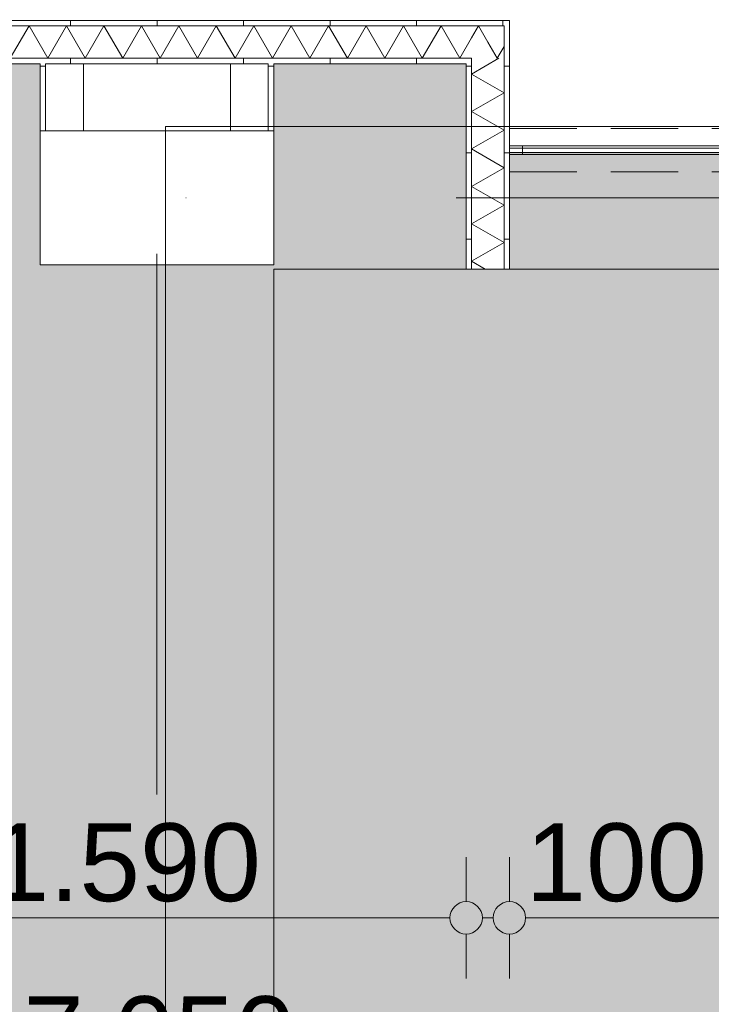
# Model space of a CAD drawing. Header units: millimetres. Extents: x -54205 to 99702, y -35458 to 70878.
# Tile 82 of 224: x 21283 to 22882, y 8631 to 10908. Entities that reach past the tile are written whole.
import ezdxf
from ezdxf.enums import TextEntityAlignment as Align

# ---------------------------------------------------------------- set-up
doc = ezdxf.new("R2010")
doc.units = ezdxf.units.MM
doc.header["$MEASUREMENT"] = 0
doc.linetypes.add('B0701', pattern=[234.119993, 155.999994, -78.119999])
doc.linetypes.add('streep-punt', pattern=[2500, 1250, -625, 0, -625])
for name, color, linetype in [('23 Vloeren', 7, 'Continuous'), ('28 Draagconstructies', 7, 'Continuous'), ('Maatvoering 1_ 100', 7, 'Continuous'), ('Maatvoering 1_ 100 2D arcering', 7, 'Continuous'), ('New_22 NC Binnenwanden', 7, 'Continuous'), ('New_22 NC Binnenwanden Deuren', 7, 'Continuous'), ('New_22 NC Binnenwanden Doorsnede-arcering', 7, 'Continuous'), ('New_22 NC Binnenwanden Laagscheidingslijnen', 7, 'Continuous'), ('New_23 Vloeren', 7, 'Continuous'), ('New_Maatvoering 1_ 100', 7, 'Continuous'), ('New_Maatvoering 1_ 100 2D arcering', 7, 'Continuous'), ('New_Ruimtefuncties', 7, 'Continuous'), ('New_Ruimtefuncties Zone achtergrond', 7, 'Continuous'), ('New_Ruimtefuncties Zone omranding', 7, 'Continuous'), ('New_Ruimtefuncties Zone tekst', 7, 'Continuous'), ('Stramien', 7, 'Continuous')]:
    doc.layers.add(name, color=color, linetype=linetype)
doc.styles.add('GENERATED_STYLE_1', font='arial.ttf')
doc.styles.add('GENERATED_STYLE_2', font='arial.ttf')
doc.dimstyles.new('GENERATED_STYLE__2', dxfattribs={"dimtxt": 250, "dimasz": 142.5, "dimexe": 0.18, "dimexo": 0.0625, "dimgap": 0, "dimtad": 1, "dimtih": 1, "dimtoh": 1, "dimdec": 0, "dimzin": 0, "dimdsep": 46, "dimtxsty": 'GENERATED_STYLE_2', "dimblk": 'ARROWHEAD_11', "dimblk1": 'ARROWHEAD_11', "dimblk2": 'ARROWHEAD_11', "dimcen": 0.09, "dimse1": 1, "dimse2": 1, "dimclrd": 1, "dimclre": 1, "dimclrt": 2, "dimadec": 1, "dimazin": 0, "dimtfac": 1, "dimtdec": 4, "dimtmove": 0, "dimatfit": 3, "dimfxl": 1, "dimtolj": 1, "dimtzin": 0, "dimarcsym": 0})
doc.dimstyles.new('GENERATED_STYLE__4', dxfattribs={"dimtxt": 179.999995, "dimasz": 142.5, "dimexe": 0.18, "dimexo": 0.0625, "dimgap": 0, "dimtad": 1, "dimtih": 1, "dimtoh": 1, "dimdec": 0, "dimzin": 0, "dimdsep": 46, "dimtxsty": 'GENERATED_STYLE_1', "dimblk": 'ARROWHEAD_11', "dimblk1": 'ARROWHEAD_11', "dimblk2": 'ARROWHEAD_11', "dimcen": 0.09, "dimse1": 1, "dimse2": 1, "dimclrd": 1, "dimclre": 1, "dimclrt": 2, "dimadec": 1, "dimazin": 0, "dimtfac": 1, "dimtdec": 4, "dimtmove": 0, "dimatfit": 3, "dimfxl": 1, "dimtolj": 1, "dimtzin": 0, "dimarcsym": 0})
doc.dimstyles.new('GENERATED_STYLE__5', dxfattribs={"dimtxt": 250, "dimasz": 142.5, "dimexe": 0.18, "dimexo": 0.0625, "dimgap": 0, "dimtad": 1, "dimdec": 0, "dimzin": 0, "dimdsep": 46, "dimtxsty": 'GENERATED_STYLE_2', "dimblk": 'ARROWHEAD_11', "dimblk1": 'ARROWHEAD_11', "dimblk2": 'ARROWHEAD_11', "dimcen": 0.09, "dimse1": 1, "dimse2": 1, "dimclrd": 1, "dimclre": 1, "dimclrt": 2, "dimadec": 1, "dimazin": 0, "dimtfac": 1, "dimtdec": 4, "dimtmove": 0, "dimatfit": 3, "dimfxl": 1, "dimtolj": 1, "dimtzin": 0, "dimarcsym": 0})
doc.dimstyles.new('GENERATED_STYLE__6', dxfattribs={"dimtxt": 179.999995, "dimasz": 142.5, "dimexe": 0.18, "dimexo": 0.0625, "dimgap": 0, "dimtad": 1, "dimdec": 0, "dimzin": 0, "dimdsep": 46, "dimtxsty": 'GENERATED_STYLE_1', "dimblk": 'ARROWHEAD_11', "dimblk1": 'ARROWHEAD_11', "dimblk2": 'ARROWHEAD_11', "dimcen": 0.09, "dimse1": 1, "dimse2": 1, "dimclrd": 1, "dimclre": 1, "dimclrt": 2, "dimadec": 1, "dimazin": 0, "dimtfac": 1, "dimtdec": 4, "dimtmove": 0, "dimatfit": 3, "dimfxl": 1, "dimtolj": 1, "dimtzin": 0, "dimarcsym": 0})
pattern_1 = [(270, (0, 0), (200, 0), [])]
pattern_2 = [(180, (0, 0), (0, 200), [])]

# ---------------------------------------------------------------- blocks, each defined once
blk = doc.blocks.new('Slab_1_1', base_point=(-770, 5261.8))
at = {"layer": '23 Vloeren', "color": 255, "linetype": 'Continuous', "lineweight": 0, "flags": 128}
blk.add_lwpolyline([(-770, 5261.8), (-770, 20015.9), (20536, 20015.9), (20536, 22500.9), (20536, 49475.9), (29935.8, 49475.9), (29906, 27780.9), (29916.5, 25760.9), (32150, 25760.9), (32400, 25760.9), (32400, 27505.9), (54000, 27505.9), (54000, 20590.9), (56151.7, 20590.9), (57600, 20590.9), (57600, 10990.9), (33310.3, 10990.9), (32400, 10990.9), (32400, 10657.2), (21620, 10660.9), (21620, 3445.9), (21620, 3445.7), (100, 3445.7), (100, 5261.8)], close=True, dxfattribs=at)
blk = doc.blocks.new('Slab_2_1', base_point=(21870, 10330.9))
at = {"layer": 'New_23 Vloeren', "color": 255, "linetype": 'Continuous', "lineweight": 0, "flags": 128}
blk.add_lwpolyline([(21870, 10330.9), (21870, 3445.7), (22568.7, 3445.7), (32345.5, 3445.7), (32345.5, 9685.9), (32228.8, 9685.9), (32255.5, 10330.9)], close=True, dxfattribs=at)
blk = doc.blocks.new('leerplein 4.4_0.18_22_1', base_point=(21600, 6838.3))
at = {"layer": 'New_Ruimtefuncties Zone achtergrond', "linetype": 'Continuous', "lineweight": 0, "true_color": 0xffffff}
blk.add_hatch(color=7, dxfattribs=at).paths.add_polyline_path([(18005, 10330.9), (18005, 9290.9), (18075, 9290.9), (18075, 4385.7), (18005, 4385.7), (18005, 3445.7), (18075, 3445.7), (21620, 3445.7), (21620, 3720.7), (21870, 3720.7), (21870, 3445.7), (25195, 3445.7), (25195, 4385.7), (25125, 4385.7), (25125, 9290.9), (25195, 9290.9), (25195, 10330.9), (25125, 10330.9), (25125, 10600.9), (22415, 10600.9), (22415, 10330.9), (22315, 10330.9), (22315, 10805.9), (21870, 10805.9), (21870, 10340.9), (21330, 10340.9), (21330, 10805.9), (18075, 10805.9), (18075, 10330.9)])
at = {"layer": 'New_Ruimtefuncties Zone tekst', "color": 2, "lineweight": 0}
for tag, height, style, p in [('DUMMY_941', 180, 'GENERATED_STYLE_2', (22588, 7127)), ('perimeterCode', 150, 'GENERATED_STYLE_1', (20910.1, 6751)), ('DUMMY_943', 100, 'GENERATED_STYLE_1', (22213.7, 6762.4)), ('ROOM_AREA', 150, 'GENERATED_STYLE_1', (21470.4, 6751)), ('DUMMY_942', 150, 'GENERATED_STYLE_1', (21985.1, 6751))]:
    blk.add_attdef(tag, text='', height=height, dxfattribs=dict(at, style=style)).set_placement(p, align=Align.TOP_LEFT)
at = {"layer": 'New_Ruimtefuncties Zone tekst', "color": 2, "lineweight": 0, "style": 'GENERATED_STYLE_2'}
blk.add_attdef('ROOM_NUMBER', text='', height=180, dxfattribs=at).set_placement((21600, 7085.9), align=Align.TOP_CENTER)
blk = doc.blocks.new('*X389')
at = {"layer": 'New_22 NC Binnenwanden Doorsnede-arcering', "color": 7, "linetype": 'Continuous', "lineweight": 0}
for p in [(22365.1, 10856), (22402.5, 10845.7)]:
    blk.add_line(p, (22386.8, 10818.4), dxfattribs=at)
blk = doc.blocks.new('*X390')
at = {"layer": 'New_22 NC Binnenwanden Doorsnede-arcering', "color": 7, "linetype": 'Continuous', "lineweight": 0}
for q in [(22327.5, 10865.8), (22365.1, 10856)]:
    blk.add_line((22343.5, 10893.4), q, dxfattribs=at)
blk = doc.blocks.new('*X391')
at = {"layer": 'New_22 NC Binnenwanden Doorsnede-arcering', "color": 7, "linetype": 'Continuous', "lineweight": 0}
for p, q in [((21304.2, 10893.4), (21260.9, 10818.4)), ((21304.2, 10893.4), (21347.5, 10818.4)), ((21390.8, 10893.4), (21347.5, 10818.4)), ((21390.8, 10893.4), (21434.1, 10818.4)), ((21477.4, 10893.4), (21434.1, 10818.4)), ((21477.4, 10893.4), (21520.7, 10818.4)), ((21564, 10893.4), (21520.7, 10818.4)), ((21564, 10893.4), (21607.3, 10818.4)), ((21650.6, 10893.4), (21607.3, 10818.4)), ((21650.6, 10893.4), (21693.9, 10818.4)), ((21737.2, 10893.4), (21693.9, 10818.4)), ((21737.2, 10893.4), (21780.5, 10818.4)), ((21823.8, 10893.4), (21780.5, 10818.4)), ((21823.8, 10893.4), (21867.1, 10818.4)), ((21910.4, 10893.4), (21867.1, 10818.4)), ((21910.4, 10893.4), (21953.7, 10818.4)), ((21997, 10893.4), (21953.7, 10818.4)), ((21997, 10893.4), (22040.3, 10818.4)), ((22083.6, 10893.4), (22040.3, 10818.4)), ((22083.6, 10893.4), (22126.9, 10818.4)), ((22170.3, 10893.4), (22126.9, 10818.4)), ((22170.3, 10893.4), (22213.6, 10818.4)), ((22256.9, 10893.4), (22213.6, 10818.4)), ((22256.9, 10893.4), (22300.2, 10818.4)), ((22327.5, 10865.8), (22300.2, 10818.4))]:
    blk.add_line(p, q, dxfattribs=at)
blk = doc.blocks.new('Wall_151_1', base_point=(17925, 10805.9))
at = {"layer": 'New_22 NC Binnenwanden Doorsnede-arcering', "linetype": 'Continuous', "lineweight": 0, "true_color": 0x000000}
h = blk.add_hatch(dxfattribs=at)
h.set_pattern_fill('930_Lijnen_vert_200_0001', color=18, style=0, pattern_type=2)
h.set_pattern_definition(pattern_1)
h.paths.add_polyline_path([(17937.5, 10897.6), (17943.8, 10893.4), (22402.5, 10893.4), (22402.5, 10905.9), (17937.5, 10905.9)])
h = blk.add_hatch(dxfattribs=at)
h.set_pattern_fill('930_Lijnen_vert_200_0001', color=18, style=0, pattern_type=2)
h.set_pattern_definition(pattern_1)
h.paths.add_polyline_path([(22402.5, 10893.4), (22415, 10893.4), (22415, 10905.9)])
h = blk.add_hatch(dxfattribs=at)
h.set_pattern_fill('930_Lijnen_vert_200_0001', color=18, style=0, pattern_type=2)
h.set_pattern_definition(pattern_1)
h.paths.add_polyline_path([(22402.5, 10893.4), (22415, 10905.9), (22402.5, 10905.9)])
h = blk.add_hatch(dxfattribs=at)
h.set_pattern_fill('930_Lijnen_vert_200_0001', color=18, style=0, pattern_type=2)
h.set_pattern_definition(pattern_1)
h.paths.add_polyline_path([(18075, 10805.9), (22315, 10805.9), (22315, 10818.4), (18075, 10818.4)])
h = blk.add_hatch(dxfattribs=at)
h.set_pattern_fill('930_Lijnen_vert_200_0001', color=18, style=0, pattern_type=2)
h.set_pattern_definition(pattern_1)
h.paths.add_polyline_path([(22315, 10805.9), (22327.5, 10805.9), (22327.5, 10818.4)])
h = blk.add_hatch(dxfattribs=at)
h.set_pattern_fill('930_Lijnen_vert_200_0001', color=18, style=0, pattern_type=2)
h.set_pattern_definition(pattern_1)
h.paths.add_polyline_path([(22315, 10805.9), (22327.5, 10818.4), (22315, 10818.4)])
at = {"layer": 'New_22 NC Binnenwanden', "color": 1, "linetype": 'Continuous', "lineweight": 0, "flags": 128}
for points in [[(22415, 10905.9), (17925, 10905.9)], [(22415, 10905.9), (22415, 10893.4)], [(20725, 10805.9), (21330, 10805.9)], [(21342.5, 10805.9), (21857.5, 10805.9)], [(21870, 10805.9), (22315, 10805.9)]]:
    blk.add_lwpolyline(points, dxfattribs=at)
at = {"layer": 'New_22 NC Binnenwanden Laagscheidingslijnen', "color": 1, "linetype": 'Continuous', "lineweight": 0}
for p, q in [((22327.5, 10893.4), (18062.5, 10893.4)), ((22402.5, 10893.4), (22327.5, 10893.4)), ((22402.5, 10818.4), (22402.5, 10893.4)), ((18062.5, 10818.4), (22327.5, 10818.4)), ((22327.5, 10805.9), (22327.5, 10818.4))]:
    blk.add_line(p, q, dxfattribs=at)
at = {"layer": 'New_22 NC Binnenwanden', "color": 1, "lineweight": 0}
for name in ['*X391', '*X390', '*X389']:
    blk.add_blockref(name, (0, 0), dxfattribs=at)
blk = doc.blocks.new('*X396')
at = {"layer": 'New_22 NC Binnenwanden Doorsnede-arcering', "color": 7, "linetype": 'Continuous', "lineweight": 0}
for p, q in [((22390.5, 10818.4), (22327.5, 10782)), ((22402.5, 10738.7), (22327.5, 10782)), ((22402.5, 10738.7), (22327.5, 10695.4)), ((22402.5, 10652.1), (22327.5, 10695.4)), ((22402.5, 10652.1), (22327.5, 10608.8)), ((22402.5, 10565.5), (22327.5, 10608.8)), ((22402.5, 10565.5), (22327.5, 10522.2)), ((22402.5, 10478.9), (22327.5, 10522.2)), ((22402.5, 10478.9), (22327.5, 10435.6)), ((22402.5, 10392.3), (22327.5, 10435.6)), ((22402.5, 10392.3), (22327.5, 10349)), ((22358.8, 10330.9), (22327.5, 10349))]:
    blk.add_line(p, q, dxfattribs=at)
blk = doc.blocks.new('Wall_153_1', base_point=(22315, 10330.9))
at = {"layer": 'New_22 NC Binnenwanden Doorsnede-arcering', "linetype": 'Continuous', "lineweight": 0, "true_color": 0x000000}
h = blk.add_hatch(dxfattribs=at)
h.set_pattern_fill('930_Lijnen_vert_200_0001', color=18, style=0, pattern_type=2)
h.set_pattern_definition(pattern_2)
h.paths.add_polyline_path([(22402.5, 10893.4), (22402.5, 10330.9), (22415, 10330.9), (22415, 10893.4)])
h = blk.add_hatch(dxfattribs=at)
h.set_pattern_fill('930_Lijnen_vert_200_0001', color=18, style=0, pattern_type=2)
h.set_pattern_definition(pattern_2)
h.paths.add_polyline_path([(22315, 10805.9), (22315, 10330.9), (22327.5, 10330.9), (22327.5, 10805.9)])
at = {"layer": 'New_22 NC Binnenwanden', "color": 1, "linetype": 'Continuous', "lineweight": 0, "flags": 128}
for points in [[(22415, 10330.9), (22415, 10893.4)], [(22315, 10805.9), (22315, 10330.9)], [(22327.5, 10330.9), (22315, 10330.9)], [(22402.5, 10330.9), (22327.5, 10330.9)], [(22415, 10330.9), (22402.5, 10330.9)]]:
    blk.add_lwpolyline(points, dxfattribs=at)
at = {"layer": 'New_22 NC Binnenwanden Laagscheidingslijnen', "color": 1, "linetype": 'Continuous', "lineweight": 0}
for p, q in [((22402.5, 10818.4), (22402.5, 10893.4)), ((22327.5, 10805.9), (22327.5, 10818.4)), ((22402.5, 10330.9), (22402.5, 10818.4)), ((22327.5, 10805.9), (22327.5, 10330.9))]:
    blk.add_line(p, q, dxfattribs=at)
at = {"layer": 'New_22 NC Binnenwanden', "color": 1, "lineweight": 0}
blk.add_blockref('*X396', (0, 0), dxfattribs=at)
blk = doc.blocks.new('D1 zl2 27_3')
at = {"layer": 'New_22 NC Binnenwanden Deuren', "color": 1, "linetype": 'Continuous', "lineweight": 0}
for p, q in [((1195, 0), (1195, 900)), ((-1355, 27.5), (-1355, 40)), ((-1355, 0), (-1355, 27.5)), ((1355, 27.5), (1355, 40)), ((1355, 0), (1355, 27.5)), ((-1325, 0), (-1355, 0)), ((-1355, 0), (-1355, -20)), ((-1355, -20), (-1355, 0)), ((-1355, -20), (-1355, 0)), ((-1325, -20), (-1325, 0)), ((265, 0), (-1325, 0)), ((295, 0), (265, 0)), ((265, 0), (265, -20)), ((295, -20), (295, 0)), ((295, 0), (1195, 0)), ((295, -10), (295, 0)), ((1225, 0), (1195, 0)), ((1195, 0), (1195, -20)), ((1195, 0), (1195, -10)), ((1225, -20), (1225, 0)), ((1325, 0), (1225, 0)), ((1355, 0), (1325, 0)), ((1325, 0), (1325, -20)), ((1355, -20), (1355, 0)), ((1355, -20), (1355, 0)), ((1355, -20), (1355, 0)), ((-1355, -20), (-1325, -20)), ((-1355, -47.5), (-1355, -20)), ((-1325, -5), (265, -5)), ((265, -20), (295, -20)), ((1195, -10), (295, -10)), ((1195, -20), (1225, -20)), ((1325, -5), (1225, -5)), ((1325, -20), (1355, -20)), ((1355, -47.5), (1355, -20)), ((-1355, -60), (-1355, -47.5)), ((1355, -60), (1355, -47.5))]:
    blk.add_line(p, q, dxfattribs=at)
at = {"layer": 'New_22 NC Binnenwanden Deuren', "color": 9, "linetype": 'B0701', "lineweight": 0}
for p, q in [((-1355, 40), (1355, 40)), ((-1355, -60), (1355, -60))]:
    blk.add_line(p, q, dxfattribs=at)
at = {"layer": 'New_22 NC Binnenwanden Deuren', "color": 1, "linetype": 'Continuous', "lineweight": 0, "flags": 128}
for points in [[(265, -20), (-1325, -20), (-1325, 0), (265, 0)], [(1325, 0), (1225, 0), (1225, -20), (1325, -20)]]:
    blk.add_lwpolyline(points, close=True, dxfattribs=at)
at = {"layer": 'New_22 NC Binnenwanden Deuren', "color": 1, "linetype": 'Continuous', "lineweight": 0}
blk.add_arc((1195, 0), 900, 90, 180, dxfattribs=at)
blk = doc.blocks.new('Wall_242_1', base_point=(22415, 10605.9))
at = {"layer": 'New_22 NC Binnenwanden', "color": 1, "linetype": 'Continuous', "lineweight": 0}
for p, q in [((22415, 10655.9), (22415, 10643.4)), ((22415, 10643.4), (22415, 10615.9)), ((22415, 10615.9), (22415, 10595.9)), ((22415, 10595.9), (22415, 10568.4)), ((22415, 10568.4), (22415, 10555.9))]:
    blk.add_line(p, q, dxfattribs=at)
at = {"layer": 'New_22 NC Binnenwanden Deuren', "color": 1, "linetype": 'Continuous', "lineweight": 0, "xscale": -1, "zscale": 1000, "rotation": 180}
blk.add_blockref('D1 zl2 27_3', (23770, 10595.9), dxfattribs=at)
blk = doc.blocks.new('Wall_264_1', base_point=(21330, 10650.9))
at = {"layer": 'New_22 NC Binnenwanden Doorsnede-arcering', "linetype": 'Continuous', "lineweight": 0, "true_color": 0x000000}
h = blk.add_hatch(dxfattribs=at)
h.set_pattern_fill('930_Lijnen_vert_200_0001', color=18, style=0, pattern_type=2)
h.set_pattern_definition([(1e-14, (0, 0), (0, 200), [])])
h.paths.add_polyline_path([(21330, 10805.9), (21330, 10650.9), (21342.5, 10650.9), (21342.5, 10805.9)])
at = {"layer": 'New_22 NC Binnenwanden', "color": 1, "linetype": 'Continuous', "lineweight": 0, "flags": 128}
for points in [[(21330, 10805.9), (21330, 10650.9)], [(21430, 10650.9), (21430, 10805.9)]]:
    blk.add_lwpolyline(points, dxfattribs=at)
at = {"layer": 'New_22 NC Binnenwanden Laagscheidingslijnen', "color": 1, "linetype": 'Continuous', "lineweight": 0}
blk.add_line((21342.5, 10805.9), (21342.5, 10650.9), dxfattribs=at)
blk = doc.blocks.new('Wall_265_1', base_point=(21870, 10650.9))
at = {"layer": 'New_22 NC Binnenwanden Doorsnede-arcering', "linetype": 'Continuous', "lineweight": 0, "true_color": 0x000000}
h = blk.add_hatch(dxfattribs=at)
h.set_pattern_fill('930_Lijnen_vert_200_0001', color=18, style=0, pattern_type=2)
h.set_pattern_definition(pattern_2)
h.paths.add_polyline_path([(21870, 10650.9), (21870, 10805.9), (21857.5, 10805.9), (21857.5, 10650.9)])
at = {"layer": 'New_22 NC Binnenwanden', "color": 1, "linetype": 'Continuous', "lineweight": 0, "flags": 128}
for points in [[(21770, 10805.9), (21770, 10650.9)], [(21870, 10650.9), (21870, 10805.9)]]:
    blk.add_lwpolyline(points, dxfattribs=at)
at = {"layer": 'New_22 NC Binnenwanden Laagscheidingslijnen', "color": 1, "linetype": 'Continuous', "lineweight": 0}
blk.add_line((21857.5, 10650.9), (21857.5, 10805.9), dxfattribs=at)
blk = doc.blocks.new('Column_7_1', base_point=(21600, 10495.9))
at = {"layer": '28 Draagconstructies', "color": 3, "linetype": 'Continuous', "lineweight": 0, "flags": 128}
blk.add_lwpolyline([(21330, 10340.9), (21870, 10340.9), (21870, 10650.9), (21330, 10650.9)], close=True, dxfattribs=at)
blk = doc.blocks.new('Standard grid marker_2')
at = {"layer": 'Stramien', "color": 1, "linetype": 'streep-punt', "lineweight": 0}
blk.add_line((1000, 0), (37608.9, 0), dxfattribs=at)
at = {"layer": 'Stramien', "color": 2, "lineweight": 0, "style": 'GENERATED_STYLE_1'}
blk.add_attdef('AC_MarkerText_1', text='', height=350, dxfattribs=at).set_placement((-500, 175), align=Align.TOP_CENTER)
blk = doc.blocks.new('Standard grid marker')
at = {"layer": 'Stramien', "color": 1, "linetype": 'streep-punt', "lineweight": 0}
blk.add_line((1000, 0), (61400.2, 0), dxfattribs=at)
at = {"layer": 'Stramien', "color": 2, "lineweight": 0, "style": 'GENERATED_STYLE_1'}
for tag, p in [('AC_MarkerText_1_0', (-245, -80)), ('AC_MarkerText_1_1', (63155.2, -80))]:
    blk.add_attdef(tag, text='', height=350, rotation=270, dxfattribs=at).set_placement(p, align=Align.TOP_CENTER)
blk = doc.blocks.new('*D1077')
at = {"layer": 'Maatvoering 1_ 100 2D arcering', "linetype": 'Continuous', "lineweight": 0}
for points in [[(-1137.5, -1384.3), (-1134.7, -1398.7), (-1126.6, -1410.8), (-1114.4, -1419), (-1100, -1421.8), (-1085.7, -1419), (-1073.5, -1410.8), (-1065.4, -1398.7), (-1062.5, -1384.3), (-1065.4, -1370), (-1073.5, -1357.8), (-1085.7, -1349.7), (-1100, -1346.8), (-1114.4, -1349.7), (-1126.6, -1357.8), (-1134.7, -1370)], [(57892.5, -1384.3), (57895.4, -1398.7), (57903.5, -1410.8), (57915.6, -1419), (57930, -1421.8), (57944.4, -1419), (57956.5, -1410.8), (57964.6, -1398.7), (57967.5, -1384.3), (57964.6, -1370), (57956.5, -1357.8), (57944.4, -1349.7), (57930, -1346.8), (57915.6, -1349.7), (57903.5, -1357.8), (57895.4, -1370)]]:
    blk.add_hatch(color=1, dxfattribs=at).paths.add_polyline_path(points)
at = {"layer": 'Maatvoering 1_ 100', "color": 1, "linetype": 'Continuous', "lineweight": 0}
for p, q in [((57930, -1346.8), (57930, -1243.7)), ((-1062.5, -1384.3), (57892.5, -1384.3)), ((57967.5, -1384.3), (58005, -1384.3)), ((57930, -1524.9), (57930, -1421.8))]:
    blk.add_line(p, q, dxfattribs=at)
blk.add_circle((57930, -1384.3), 37.5, dxfattribs=at)
at = {"layer": 'Maatvoering 1_ 100', "color": 2, "lineweight": 0, "insert": (27890.6, -1334.3), "char_height": 250, "attachment_point": 7, "style": 'GENERATED_STYLE_2'}
blk.add_mtext('\\A1;{\\pql;\\fArial|b1|i0|c0|p0;\\W1.000000;59.030}', dxfattribs=at)
blk = doc.blocks.new('ARROWHEAD_11')
at = {"color": 0, "linetype": 'Continuous', "lineweight": 0}
blk.add_line((0, 0), (-1, 0), dxfattribs=at)
at = {"color": 0, "linetype": 'Continuous', "lineweight": 0, "const_width": 0.25, "flags": 128}
blk.add_lwpolyline([(-0.125, 0, 1), (0.125, 0, 1)], format="xyb", close=True, dxfattribs=at)
blk = doc.blocks.new('*D1097')
at = {"layer": 'New_Maatvoering 1_ 100 2D arcering', "linetype": 'Continuous', "lineweight": 0}
for points in [[(-267.5, -384.3), (-264.6, -398.7), (-256.5, -410.8), (-244.4, -419), (-230, -421.8), (-215.6, -419), (-203.5, -410.8), (-195.4, -398.7), (-192.5, -384.3), (-195.4, -370), (-203.5, -357.8), (-215.6, -349.7), (-230, -346.8), (-244.4, -349.7), (-256.5, -357.8), (-264.6, -370)], [(32638, -384.3), (32640.8, -398.7), (32649, -410.8), (32661.1, -419), (32675.5, -421.8), (32689.8, -419), (32702, -410.8), (32710.1, -398.7), (32713, -384.3), (32710.1, -370), (32702, -357.8), (32689.8, -349.7), (32675.5, -346.8), (32661.1, -349.7), (32649, -357.8), (32640.8, -370)]]:
    blk.add_hatch(color=1, dxfattribs=at).paths.add_polyline_path(points)
at = {"layer": 'New_Maatvoering 1_ 100', "color": 1, "linetype": 'Continuous', "lineweight": 0}
blk.add_line((-192.5, -384.3), (32638, -384.3), dxfattribs=at)
blk.add_circle((32675.5, -384.3), 37.5, dxfattribs=at)
at = {"layer": 'New_Maatvoering 1_ 100', "color": 2, "lineweight": 0, "insert": (15845.2, -348.3), "char_height": 180, "attachment_point": 7, "style": 'GENERATED_STYLE_1'}
blk.add_mtext('\\A1;{\\pql;\\fArial|b0|i0|c0|p0;\\W1.000000;32.905}', dxfattribs=at)
blk = doc.blocks.new('*D1133')
at = {"layer": 'Maatvoering 1_ 100 2D arcering', "linetype": 'Continuous', "lineweight": 0}
for points in [[(64027.5, 56125.9), (64030.4, 56111.6), (64038.5, 56099.4), (64050.6, 56091.3), (64065, 56088.4), (64079.4, 56091.3), (64091.5, 56099.4), (64099.6, 56111.6), (64102.5, 56125.9), (64099.6, 56140.3), (64091.5, 56152.4), (64079.4, 56160.6), (64065, 56163.4), (64050.6, 56160.6), (64038.5, 56152.4), (64030.4, 56140.3)], [(64027.5, 3115.7), (64030.4, 3101.3), (64038.5, 3089.2), (64050.6, 3081), (64065, 3078.2), (64079.4, 3081), (64091.5, 3089.2), (64099.6, 3101.3), (64102.5, 3115.7), (64099.6, 3130), (64091.5, 3142.2), (64079.4, 3150.3), (64065, 3153.2), (64050.6, 3150.3), (64038.5, 3142.2), (64030.4, 3130)]]:
    blk.add_hatch(color=1, dxfattribs=at).paths.add_polyline_path(points)
at = {"layer": 'Maatvoering 1_ 100', "color": 1, "linetype": 'Continuous', "lineweight": 0}
for p, q in [((64065, 56163.4), (64065, 56200.9)), ((64027.5, 56125.9), (63924.4, 56125.9)), ((64205.6, 56125.9), (64102.5, 56125.9)), ((64065, 3153.2), (64065, 56088.4)), ((64027.5, 3115.7), (63924.4, 3115.7)), ((64205.6, 3115.7), (64102.5, 3115.7)), ((64065, 3040.7), (64065, 3078.2))]:
    blk.add_line(p, q, dxfattribs=at)
for centre in [(64065, 56125.9), (64065, 3115.7)]:
    blk.add_circle(centre, 37.5, dxfattribs=at)
at = {"layer": 'Maatvoering 1_ 100', "color": 2, "lineweight": 0, "insert": (64015, 29096.5), "char_height": 250, "attachment_point": 7, "rotation": 90, "style": 'GENERATED_STYLE_2'}
blk.add_mtext('\\A1;{\\pql;\\fArial|b1|i0|c0|p0;\\W1.000000;53.010}', dxfattribs=at)
blk = doc.blocks.new('*D1134')
at = {"layer": 'New_Maatvoering 1_ 100 2D arcering', "linetype": 'Continuous', "lineweight": 0}
for points in [[(63027.5, 10660.9), (63030.4, 10646.6), (63038.5, 10634.4), (63050.6, 10626.3), (63065, 10623.4), (63079.4, 10626.3), (63091.5, 10634.4), (63099.6, 10646.6), (63102.5, 10660.9), (63099.6, 10675.3), (63091.5, 10687.4), (63079.4, 10695.6), (63065, 10698.4), (63050.6, 10695.6), (63038.5, 10687.4), (63030.4, 10675.3)], [(63027.5, 3115.7), (63030.4, 3101.3), (63038.5, 3089.2), (63050.6, 3081), (63065, 3078.2), (63079.4, 3081), (63091.5, 3089.2), (63099.6, 3101.3), (63102.5, 3115.7), (63099.6, 3130), (63091.5, 3142.2), (63079.4, 3150.3), (63065, 3153.2), (63050.6, 3150.3), (63038.5, 3142.2), (63030.4, 3130)]]:
    blk.add_hatch(color=1, dxfattribs=at).paths.add_polyline_path(points)
at = {"layer": 'New_Maatvoering 1_ 100', "color": 1, "linetype": 'Continuous', "lineweight": 0}
for p, q in [((63027.5, 10660.9), (62924.4, 10660.9)), ((63205.6, 10660.9), (63102.5, 10660.9)), ((63065, 3153.2), (63065, 10623.4)), ((63027.5, 3115.7), (62924.4, 3115.7)), ((63205.6, 3115.7), (63102.5, 3115.7)), ((63065, 3040.7), (63065, 3078.2))]:
    blk.add_line(p, q, dxfattribs=at)
for centre in [(63065, 10660.9), (63065, 3115.7)]:
    blk.add_circle(centre, 37.5, dxfattribs=at)
at = {"layer": 'New_Maatvoering 1_ 100', "color": 2, "lineweight": 0, "insert": (63029, 6579.4), "char_height": 180, "attachment_point": 7, "rotation": 90, "style": 'GENERATED_STYLE_1'}
blk.add_mtext('\\A1;{\\pql;\\fArial|b0|i0|c0|p0;\\W1.000000;7.545}', dxfattribs=at)
blk = doc.blocks.new('*D1156')
at = {"layer": 'Maatvoering 1_ 100 2D arcering', "linetype": 'Continuous', "lineweight": 0}
for points in [[(-1137.5, 60015.9), (-1134.7, 60001.6), (-1126.6, 59989.4), (-1114.4, 59981.3), (-1100, 59978.4), (-1085.7, 59981.3), (-1073.5, 59989.4), (-1065.4, 60001.6), (-1062.5, 60015.9), (-1065.4, 60030.3), (-1073.5, 60042.4), (-1085.7, 60050.6), (-1100, 60053.4), (-1114.4, 60050.6), (-1126.6, 60042.4), (-1134.7, 60030.3)], [(57892.5, 60015.9), (57895.4, 60001.6), (57903.5, 59989.4), (57915.6, 59981.3), (57930, 59978.4), (57944.4, 59981.3), (57956.5, 59989.4), (57964.6, 60001.6), (57967.5, 60015.9), (57964.6, 60030.3), (57956.5, 60042.4), (57944.4, 60050.6), (57930, 60053.4), (57915.6, 60050.6), (57903.5, 60042.4), (57895.4, 60030.3)]]:
    blk.add_hatch(color=1, dxfattribs=at).paths.add_polyline_path(points)
at = {"layer": 'Maatvoering 1_ 100', "color": 1, "linetype": 'Continuous', "lineweight": 0}
for p, q in [((57930, 60053.4), (57930, 60156.5)), ((-1062.5, 60015.9), (57892.5, 60015.9)), ((57967.5, 60015.9), (58005, 60015.9)), ((57930, 59875.3), (57930, 59978.4))]:
    blk.add_line(p, q, dxfattribs=at)
blk.add_circle((57930, 60015.9), 37.5, dxfattribs=at)
at = {"layer": 'Maatvoering 1_ 100', "color": 2, "lineweight": 0, "insert": (27890.6, 60065.9), "char_height": 250, "attachment_point": 7, "style": 'GENERATED_STYLE_2'}
blk.add_mtext('\\A1;{\\pql;\\fArial|b1|i0|c0|p0;\\W1.000000;59.030}', dxfattribs=at)
blk = doc.blocks.new('*D1484')
at = {"layer": 'New_Maatvoering 1_ 100 2D arcering', "linetype": 'Continuous', "lineweight": 0}
for points in [[(18037.5, 8430.9), (18040.4, 8416.6), (18048.5, 8404.4), (18060.6, 8396.3), (18075, 8393.4), (18089.4, 8396.3), (18101.5, 8404.4), (18109.6, 8416.6), (18112.5, 8430.9), (18109.6, 8445.3), (18101.5, 8457.4), (18089.4, 8465.6), (18075, 8468.4), (18060.6, 8465.6), (18048.5, 8457.4), (18040.4, 8445.3)], [(25087.5, 8430.9), (25090.4, 8416.6), (25098.5, 8404.4), (25110.6, 8396.3), (25125, 8393.4), (25139.4, 8396.3), (25151.5, 8404.4), (25159.6, 8416.6), (25162.5, 8430.9), (25159.6, 8445.3), (25151.5, 8457.4), (25139.4, 8465.6), (25125, 8468.4), (25110.6, 8465.6), (25098.5, 8457.4), (25090.4, 8445.3)]]:
    blk.add_hatch(color=1, dxfattribs=at).paths.add_polyline_path(points)
at = {"layer": 'New_Maatvoering 1_ 100', "color": 1, "linetype": 'Continuous', "lineweight": 0}
for p, q in [((18075, 8468.4), (18075, 8571.5)), ((25125, 8468.4), (25125, 8571.5)), ((18112.5, 8430.9), (25087.5, 8430.9)), ((18075, 8290.3), (18075, 8393.4)), ((25125, 8290.3), (25125, 8393.4))]:
    blk.add_line(p, q, dxfattribs=at)
for centre in [(18075, 8430.9), (25125, 8430.9)]:
    blk.add_circle(centre, 37.5, dxfattribs=at)
at = {"layer": 'New_Maatvoering 1_ 100', "color": 2, "lineweight": 0, "char_height": 180, "attachment_point": 7, "style": 'GENERATED_STYLE_1'}
for s, insert in [('\\A1;{\\pql;\\fArial|b0|i0|c0|p0;\\W1.000000;7.050}', (21291.1, 8466.9)), ('\\A1;{\\pql;\\fArial|b0|i0|c0|p0;\\W1.000000;150}', (24675.6, 8466.9))]:
    blk.add_mtext(s, dxfattribs=dict(at, insert=insert))
blk = doc.blocks.new('*D1497')
at = {"layer": 'New_Maatvoering 1_ 100 2D arcering', "linetype": 'Continuous', "lineweight": 0}
for points in [[(20687.5, 8830.9), (20690.4, 8816.6), (20698.5, 8804.4), (20710.6, 8796.3), (20725, 8793.4), (20739.4, 8796.3), (20751.5, 8804.4), (20759.6, 8816.6), (20762.5, 8830.9), (20759.6, 8845.3), (20751.5, 8857.4), (20739.4, 8865.6), (20725, 8868.4), (20710.6, 8865.6), (20698.5, 8857.4), (20690.4, 8845.3)], [(22277.5, 8830.9), (22280.4, 8816.6), (22288.5, 8804.4), (22300.6, 8796.3), (22315, 8793.4), (22329.4, 8796.3), (22341.5, 8804.4), (22349.6, 8816.6), (22352.5, 8830.9), (22349.6, 8845.3), (22341.5, 8857.4), (22329.4, 8865.6), (22315, 8868.4), (22300.6, 8865.6), (22288.5, 8857.4), (22280.4, 8845.3)]]:
    blk.add_hatch(color=1, dxfattribs=at).paths.add_polyline_path(points)
at = {"layer": 'New_Maatvoering 1_ 100', "color": 1, "linetype": 'Continuous', "lineweight": 0}
for p, q in [((20725, 8868.4), (20725, 8971.5)), ((22315, 8868.4), (22315, 8971.5)), ((20762.5, 8830.9), (22277.5, 8830.9)), ((20725, 8690.3), (20725, 8793.4)), ((22315, 8690.3), (22315, 8793.4))]:
    blk.add_line(p, q, dxfattribs=at)
for centre in [(20725, 8830.9), (22315, 8830.9)]:
    blk.add_circle(centre, 37.5, dxfattribs=at)
at = {"layer": 'New_Maatvoering 1_ 100', "color": 2, "lineweight": 0, "insert": (21211.1, 8866.9), "char_height": 180, "attachment_point": 7, "style": 'GENERATED_STYLE_1'}
blk.add_mtext('\\A1;{\\pql;\\fArial|b0|i0|c0|p0;\\W1.000000;1.590}', dxfattribs=at)
blk = doc.blocks.new('*D1498')
at = {"layer": 'New_Maatvoering 1_ 100 2D arcering', "linetype": 'Continuous', "lineweight": 0}
for points in [[(22277.5, 8830.9), (22280.4, 8816.6), (22288.5, 8804.4), (22300.6, 8796.3), (22315, 8793.4), (22329.4, 8796.3), (22341.5, 8804.4), (22349.6, 8816.6), (22352.5, 8830.9), (22349.6, 8845.3), (22341.5, 8857.4), (22329.4, 8865.6), (22315, 8868.4), (22300.6, 8865.6), (22288.5, 8857.4), (22280.4, 8845.3)], [(22377.5, 8830.9), (22380.4, 8816.6), (22388.5, 8804.4), (22400.6, 8796.3), (22415, 8793.4), (22429.4, 8796.3), (22441.5, 8804.4), (22449.6, 8816.6), (22452.5, 8830.9), (22449.6, 8845.3), (22441.5, 8857.4), (22429.4, 8865.6), (22415, 8868.4), (22400.6, 8865.6), (22388.5, 8857.4), (22380.4, 8845.3)]]:
    blk.add_hatch(color=1, dxfattribs=at).paths.add_polyline_path(points)
at = {"layer": 'New_Maatvoering 1_ 100', "color": 1, "linetype": 'Continuous', "lineweight": 0}
for p, q in [((22315, 8868.4), (22315, 8971.5)), ((22415, 8868.4), (22415, 8971.5)), ((22352.5, 8830.9), (22377.5, 8830.9)), ((22315, 8690.3), (22315, 8793.4)), ((22415, 8690.3), (22415, 8793.4))]:
    blk.add_line(p, q, dxfattribs=at)
for centre in [(22315, 8830.9), (22415, 8830.9)]:
    blk.add_circle(centre, 37.5, dxfattribs=at)
blk = doc.blocks.new('*D1499')
at = {"layer": 'New_Maatvoering 1_ 100 2D arcering', "linetype": 'Continuous', "lineweight": 0}
for points in [[(22377.5, 8830.9), (22380.4, 8816.6), (22388.5, 8804.4), (22400.6, 8796.3), (22415, 8793.4), (22429.4, 8796.3), (22441.5, 8804.4), (22449.6, 8816.6), (22452.5, 8830.9), (22449.6, 8845.3), (22441.5, 8857.4), (22429.4, 8865.6), (22415, 8868.4), (22400.6, 8865.6), (22388.5, 8857.4), (22380.4, 8845.3)], [(25087.5, 8830.9), (25090.4, 8816.6), (25098.5, 8804.4), (25110.6, 8796.3), (25125, 8793.4), (25139.4, 8796.3), (25151.5, 8804.4), (25159.6, 8816.6), (25162.5, 8830.9), (25159.6, 8845.3), (25151.5, 8857.4), (25139.4, 8865.6), (25125, 8868.4), (25110.6, 8865.6), (25098.5, 8857.4), (25090.4, 8845.3)]]:
    blk.add_hatch(color=1, dxfattribs=at).paths.add_polyline_path(points)
at = {"layer": 'New_Maatvoering 1_ 100', "color": 1, "linetype": 'Continuous', "lineweight": 0}
for p, q in [((22415, 8868.4), (22415, 8971.5)), ((25125, 8868.4), (25125, 8971.5)), ((22452.5, 8830.9), (25087.5, 8830.9)), ((22415, 8690.3), (22415, 8793.4)), ((25125, 8690.3), (25125, 8793.4))]:
    blk.add_line(p, q, dxfattribs=at)
for centre in [(22415, 8830.9), (25125, 8830.9)]:
    blk.add_circle(centre, 37.5, dxfattribs=at)
at = {"layer": 'New_Maatvoering 1_ 100', "color": 2, "lineweight": 0, "char_height": 180, "attachment_point": 7, "style": 'GENERATED_STYLE_1'}
for s, insert in [('\\A1;{\\pql;\\fArial|b0|i0|c0|p0;\\W1.000000;100}', (22452.5, 8866.9)), ('\\A1;{\\pql;\\fArial|b0|i0|c0|p0;\\W1.000000;2.710}', (23461.1, 8866.9)), ('\\A1;{\\pql;\\fArial|b0|i0|c0|p0;\\W1.000000;150}', (24675.6, 8866.9))]:
    blk.add_mtext(s, dxfattribs=dict(at, insert=insert))
blk = doc.blocks.new('*D1514')
at = {"layer": 'New_Maatvoering 1_ 100 2D arcering', "linetype": 'Continuous', "lineweight": 0}
for points in [[(13547.5, 11155.9), (13550.4, 11141.6), (13558.5, 11129.4), (13570.6, 11121.3), (13585, 11118.4), (13599.4, 11121.3), (13611.5, 11129.4), (13619.6, 11141.6), (13622.5, 11155.9), (13619.6, 11170.3), (13611.5, 11182.4), (13599.4, 11190.6), (13585, 11193.4), (13570.6, 11190.6), (13558.5, 11182.4), (13550.4, 11170.3)], [(22277.5, 11155.9), (22280.4, 11141.6), (22288.5, 11129.4), (22300.6, 11121.3), (22315, 11118.4), (22329.4, 11121.3), (22341.5, 11129.4), (22349.6, 11141.6), (22352.5, 11155.9), (22349.6, 11170.3), (22341.5, 11182.4), (22329.4, 11190.6), (22315, 11193.4), (22300.6, 11190.6), (22288.5, 11182.4), (22280.4, 11170.3)]]:
    blk.add_hatch(color=1, dxfattribs=at).paths.add_polyline_path(points)
at = {"layer": 'New_Maatvoering 1_ 100', "color": 1, "linetype": 'Continuous', "lineweight": 0}
for p, q in [((13585, 11193.4), (13585, 11296.5)), ((22315, 11193.4), (22315, 11296.5)), ((13622.5, 11155.9), (22277.5, 11155.9)), ((13585, 11015.3), (13585, 11118.4)), ((22315, 11015.3), (22315, 11118.4))]:
    blk.add_line(p, q, dxfattribs=at)
for centre in [(13585, 11155.9), (22315, 11155.9)]:
    blk.add_circle(centre, 37.5, dxfattribs=at)
at = {"layer": 'New_Maatvoering 1_ 100', "color": 2, "lineweight": 0, "insert": (17641.1, 11191.9), "char_height": 180, "attachment_point": 7, "style": 'GENERATED_STYLE_1'}
blk.add_mtext('\\A1;{\\pql;\\fArial|b0|i0|c0|p0;\\W1.000000;8.730}', dxfattribs=at)
blk = doc.blocks.new('*D1515')
at = {"layer": 'New_Maatvoering 1_ 100 2D arcering', "linetype": 'Continuous', "lineweight": 0}
for points in [[(22277.5, 11155.9), (22280.4, 11141.6), (22288.5, 11129.4), (22300.6, 11121.3), (22315, 11118.4), (22329.4, 11121.3), (22341.5, 11129.4), (22349.6, 11141.6), (22352.5, 11155.9), (22349.6, 11170.3), (22341.5, 11182.4), (22329.4, 11190.6), (22315, 11193.4), (22300.6, 11190.6), (22288.5, 11182.4), (22280.4, 11170.3)], [(26962.5, 11155.9), (26965.4, 11141.6), (26973.5, 11129.4), (26985.6, 11121.3), (27000, 11118.4), (27014.4, 11121.3), (27026.5, 11129.4), (27034.6, 11141.6), (27037.5, 11155.9), (27034.6, 11170.3), (27026.5, 11182.4), (27014.4, 11190.6), (27000, 11193.4), (26985.6, 11190.6), (26973.5, 11182.4), (26965.4, 11170.3)]]:
    blk.add_hatch(color=1, dxfattribs=at).paths.add_polyline_path(points)
at = {"layer": 'New_Maatvoering 1_ 100', "color": 1, "linetype": 'Continuous', "lineweight": 0}
for p, q in [((22315, 11193.4), (22315, 11296.5)), ((27000, 11193.4), (27000, 11296.5)), ((22352.5, 11155.9), (26962.5, 11155.9)), ((22315, 11015.3), (22315, 11118.4)), ((27000, 11015.3), (27000, 11118.4))]:
    blk.add_line(p, q, dxfattribs=at)
for centre in [(22315, 11155.9), (27000, 11155.9)]:
    blk.add_circle(centre, 37.5, dxfattribs=at)
at = {"layer": 'New_Maatvoering 1_ 100', "color": 2, "lineweight": 0, "insert": (24348.6, 11191.9), "char_height": 180, "attachment_point": 7, "style": 'GENERATED_STYLE_1'}
blk.add_mtext('\\A1;{\\pql;\\fArial|b0|i0|c0|p0;\\W1.000000;4.685}', dxfattribs=at)

msp = doc.modelspace()

# ---------------------------------------------------------------- linework, layer by layer
at = {"layer": 'New_Ruimtefuncties Zone omranding', "color": 240, "linetype": 'Continuous', "lineweight": 0, "true_color": 0xfd1e4a, "flags": 128}
msp.add_lwpolyline([(13585, 10905.9), (22415, 10905.9), (22415, 10650.9), (22415, 10610.9), (25125, 10610.9), (25125, 10655.8), (25275, 10655.8), (25275, 10610.9), (26900, 10610.9), (26900, 10650.9), (26900, 10905.9), (29700, 10905.9), (29929.2, 10905.9), (29929.2, 10990.9), (30224.2, 10990.9)], dxfattribs=at)
at = {"layer": 'New_Ruimtefuncties Zone omranding', "color": 41, "linetype": 'Continuous', "lineweight": 0, "true_color": 0xffdd55, "flags": 128}
msp.add_lwpolyline([(18075, 3445.7), (21620, 3445.7), (21620, 3720.7), (21870, 3720.7), (21870, 3445.7), (25195, 3445.7), (25195, 4385.7), (25125, 4385.7), (25125, 9290.9), (25195, 9290.9), (25195, 10330.9), (25125, 10330.9), (25125, 10600.9), (22415, 10600.9), (22415, 10330.9), (22315, 10330.9), (22315, 10805.9), (21870, 10805.9), (21870, 10340.9), (21330, 10340.9), (21330, 10805.9), (18075, 10805.9)], dxfattribs=at)

# ---------------------------------------------------------------- block references
at = {"layer": '23 Vloeren', "color": 255, "linetype": 'Continuous', "lineweight": 0}
msp.add_blockref('Slab_1_1', (-770, 5261.8), dxfattribs=at)
at = {"layer": '28 Draagconstructies', "color": 3, "lineweight": 0}
msp.add_blockref('Column_7_1', (21600, 10495.9), dxfattribs=at)
at = {"layer": 'New_22 NC Binnenwanden', "color": 1, "lineweight": 0}
for name, p in [('Wall_151_1', (17925, 10805.9)), ('Wall_153_1', (22315, 10330.9)), ('Wall_264_1', (21330, 10650.9)), ('Wall_265_1', (21870, 10650.9)), ('Wall_242_1', (22415, 10605.9))]:
    msp.add_blockref(name, p, dxfattribs=at)
at = {"layer": 'New_23 Vloeren', "color": 255, "linetype": 'Continuous', "lineweight": 0}
msp.add_blockref('Slab_2_1', (21870, 10330.9), dxfattribs=at)
at = {"layer": 'New_Ruimtefuncties', "color": 2, "linetype": 'Continuous', "lineweight": 0}
msp.add_blockref('leerplein 4.4_0.18_22_1', (21600, 6838.3), dxfattribs=at)
at = {"layer": 'Stramien', "color": 1, "linetype": 'Continuous', "lineweight": 0, "zscale": 1000, "rotation": 90}
msp.add_blockref('Standard grid marker', (21600, -1884.3), dxfattribs=at)
at = {"layer": 'Stramien', "color": 1, "linetype": 'Continuous', "lineweight": 0, "zscale": 1000}
msp.add_blockref('Standard grid marker_2', (-6208.9, 10495.9), dxfattribs=at)

# ---------------------------------------------------------------- dimensions: what is measured, and where the dimension line sits
at = {"layer": 'Maatvoering 1_ 100', "color": 1, "linetype": 'Continuous', "lineweight": 0}
for base, picture, middle in [((57930, 60015.9), '*D1156', (28404.6, 60190.9)), ((57930, -1384.3), '*D1077', (28404.6, -1209.3))]:
    dim = msp.add_linear_dim(base=base, p1=(-1100, 4931.8), p2=(57930, 10660.9), dimstyle='GENERATED_STYLE__2', dxfattribs=at)
    dim.commit()
    dim.dimension.update_dxf_attribs({"geometry": picture, "text_midpoint": middle, "dimtype": 160})
dim = msp.add_linear_dim(base=(64065, 56125.9), p1=(-230, 3115.7), p2=(30146, 56125.9), angle=90, dimstyle='GENERATED_STYLE__5', dxfattribs=at)
dim.commit()
dim.dimension.update_dxf_attribs({"geometry": '*D1133', "text_midpoint": (63890, 29610.4), "dimtype": 160, "text_rotation": 90})
at = {"layer": 'New_Maatvoering 1_ 100', "color": 1, "linetype": 'Continuous', "lineweight": 0}
for base, p1, p2, picture, middle in [((22315, 11155.9), (13585, 10805.9), (22315, 10905.9), '*D1514', (17942.6, 11281.9)), ((27000, 11155.9), (22315, 10905.9), (27000, 10905.9), '*D1515', (24650.1, 11281.9)), ((32675.4703, -384.3078), (-230, 3115.6687), (32675.4703, 10660.9124), '*D1097', (16215.2264, -258.3078)), ((22315, 8830.9), (20725, 10568.4), (22315, 10568.4), '*D1497', (21512.6, 8956.9)), ((22415, 8830.9), (22315, 10568.4), (22415, 10568.4), '*D1498', (22658, 8956.9)), ((25125, 8830.9), (22415, 10568.4), (25125, 7050.8), '*D1499', (23762.6, 8956.9)), ((25125, 8430.9), (18075, 7125.8), (25125, 7050.8), '*D1484', (21592.6, 8556.9))]:
    dim = msp.add_linear_dim(base=base, p1=p1, p2=p2, dimstyle='GENERATED_STYLE__4', dxfattribs=at)
    dim.commit()
    dim.dimension.update_dxf_attribs({"geometry": picture, "text_midpoint": middle, "dimtype": 160})
dim = msp.add_linear_dim(base=(63065, 10660.9), p1=(-230, 3115.7), p2=(57930, 10660.9), angle=90, dimstyle='GENERATED_STYLE__6', dxfattribs=at)
dim.commit()
dim.dimension.update_dxf_attribs({"geometry": '*D1134', "text_midpoint": (62939, 6880.9), "dimtype": 160, "text_rotation": 90})

doc.saveas('drawing.dxf')
